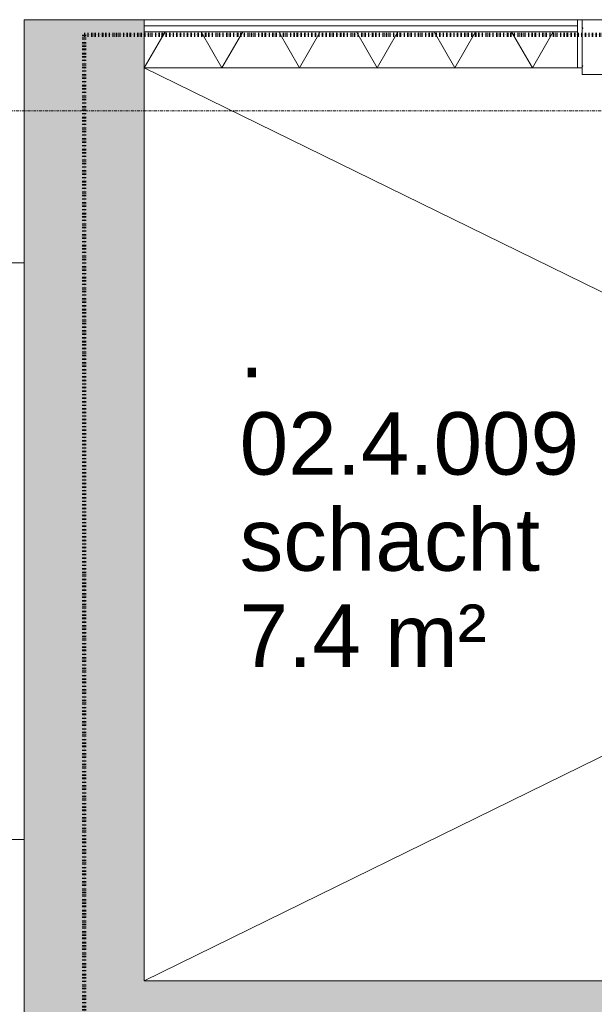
# Model space of a CAD drawing. Header units: millimetres. Extents: x -281 to 121694, y -16481 to 65128.
# Tile 233 of 256: x 17851 to 19048, y 47741 to 49790. Entities that reach past the tile are written whole.
import ezdxf

# ---------------------------------------------------------------- set-up
doc = ezdxf.new("R2010")
doc.units = ezdxf.units.MM
for name, pattern in [('ARC FS 060 minutes', [7.2, 2.4, -1.6, 0, -1.6, 0, -1.6]), ('Grid Line', [12, 6, -2, 2, -2]), ('NLRS_Dash-0_6mm_Space-0_6mm_cpz', [1.2, 0.6, -0.6])]:
    doc.linetypes.add(name, pattern=pattern)
for name, color, linetype, lineweight in [('A--A2__Ruwbouw', 8, 'Continuous', 5), ('A--L$01A__Algemeen', 7, 'Continuous', 5), ('A--L$07A__Stramien', 1, 'Continuous', 5), ('A--L21__Buitenwanden', 3, 'Continuous', 5), ('A--L22__Binnenwanden', 2, 'Continuous', 5), ('A--L23__Vloeren', 3, 'Continuous', 5), ('A--L3__Afbouw', 2, 'Continuous', 5), ('A--L82__LosseGebruikersInvent', 1, 'Continuous', 5), ('A--LD30__DetailPenMiddel', 3, 'NLRS_Dash-0_6mm_Space-0_6mm_cpz', 5), ('A--TR9__AlgVoorz', 1, 'Continuous', 5)]:
    doc.layers.add(name, color=color, linetype=linetype, lineweight=lineweight)
doc.styles.add('Arial_1', font='arial.ttf', dxfattribs={"height": 130})

# ---------------------------------------------------------------- blocks, each defined once
blk = doc.blocks.new('TBR-B-BWK-C-BES-ARC-R25_rvt-1-L_80_ 13')
at = {"layer": 'A--A2__Ruwbouw'}
h = blk.add_hatch(color=21, dxfattribs=at)
h.paths.add_polyline_path([(18110, 43725), (18110, 43985), (17860, 43985), (17860, 43725), (17938.6, 43725)])
h.paths.add_polyline_path([(17860, 45015), (18110, 45015), (18110, 46090), (17860, 46090), (17860, 45343.1)])
h.paths.add_polyline_path([(17860, 47540), (18110, 47540), (18110, 49790), (17860, 49790), (17860, 47676.6)])
blk.add_hatch(color=21, dxfattribs=at).paths.add_polyline_path([(21890, 47540), (21990, 47540), (21990, 47790), (18110, 47790), (18110, 47540), (21672.1, 47540)])
at = {"layer": 'A--L22__Binnenwanden', "color": 241, "lineweight": 18}
for p, q in [((17860, 49790), (17860, 47540)), ((18110, 49790), (17860, 49790)), ((18110, 47790), (18110, 49790)), ((21990, 47790), (18110, 47790))]:
    blk.add_line(p, q, dxfattribs=at)
blk = doc.blocks.new('65_GM_LIB_fire separation vertical_gen_arc - 060 minutes-2361049-L_80_ 13')
at = {"layer": 'A--L$01A__Algemeen', "linetype": 'ARC FS 060 minutes', "lineweight": 100}
blk.add_line((0, 0), (4138.4, 0), dxfattribs=at)
blk = doc.blocks.new('65_GM_LIB_fire separation vertical_gen_arc - 060 minutes-2389495-L_80_ 13')
at = {"layer": 'A--L$01A__Algemeen', "linetype": 'ARC FS 060 minutes', "lineweight": 100}
blk.add_line((0, 0), (6152.2, 0), dxfattribs=at)
blk = doc.blocks.new('TBR-B-INS-BR-ARC-R25_rvt-1-L_80_ 13')
at = {"layer": 'A--L$01A__Algemeen', "color": 130, "lineweight": 9}
for name, p, rotation in [('65_GM_LIB_fire separation vertical_gen_arc - 060 minutes-2361049-L_80_ 13', (22123.4, 49758.8), 180), ('65_GM_LIB_fire separation vertical_gen_arc - 060 minutes-2389495-L_80_ 13', (17985, 43606.5), 89.9999999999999)]:
    blk.add_blockref(name, p, dxfattribs=dict(at, rotation=rotation))
blk = doc.blocks.new('NLRS_30_DO_WB_deur dubbel draai-SH_gen_cpz1 - 32_31_10_deur dubbel gesloten_bxh_2055x2500 schacht-V50-L_80_ 13')
at = {"layer": 'A--L3__Afbouw'}
for p, q in [((-977.5, 50), (-1027.5, 50)), ((-1027.5, 50), (-1027.5, 32.8)), ((-977.5, 10.8), (-977.5, 50)), ((1027.5, 50), (977.5, 50)), ((977.5, 50), (977.5, 10.8)), ((1027.5, 32.8), (1027.5, 50)), ((-1027.5, 32.8), (-1026.5, 32.8)), ((-1026.5, 32), (-1027.5, 32)), ((-1027.5, 32), (-1027.5, -46)), ((-1026.5, 32.8), (-1026.5, 32)), ((1026.5, 32), (1026.5, 32.8)), ((1026.5, 32.8), (1027.5, 32.8)), ((1027.5, 32), (1026.5, 32)), ((1027.5, -46), (1027.5, 32)), ((-985.5, 5), (-985.5, 10)), ((-985.5, 10), (-978.5, 10)), ((-961.5, 5), (-985.5, 5)), ((-978.5, 10), (-978.5, 10.8)), ((-978.5, 10.8), (-977.5, 10.8)), ((-961.5, 4.2), (-961.5, 5)), ((-960.5, 4.2), (-961.5, 4.2)), ((-960.5, -64), (-960.5, 4.2)), ((960.5, 4.2), (960.5, -64)), ((961.5, 4.2), (960.5, 4.2)), ((985.5, 5), (961.5, 5)), ((961.5, 5), (961.5, 4.2)), ((977.5, 10.8), (978.5, 10.8)), ((978.5, 10.8), (978.5, 10)), ((978.5, 10), (985.5, 10)), ((985.5, 10), (985.5, 5)), ((-1027.5, -46), (-1026.5, -46)), ((-1026.5, -46.8), (-1027.5, -46.8)), ((-1027.5, -46.8), (-1027.5, -64)), ((-1026.5, -46), (-1026.5, -46.8)), ((1026.5, -46.8), (1026.5, -46)), ((1026.5, -46), (1027.5, -46)), ((1027.5, -46.8), (1026.5, -46.8)), ((1027.5, -64), (1027.5, -46.8)), ((-1027.5, -64), (-960.5, -64)), ((960.5, -64), (1027.5, -64))]:
    blk.add_line(p, q, dxfattribs=at)
blk = doc.blocks.new('NLRS_82_FU_UN_spoekbak_gen_kad - spoelbak dxbxh 900x1200x957-V392-L_80_ 13')
at = {"layer": 'A--L$01A__Algemeen'}
for p, q in [((-600, 322.7), (-600, -577.3)), ((600, -577.3), (600, 322.7))]:
    blk.add_line(p, q, dxfattribs=at)

msp = doc.modelspace()

# ---------------------------------------------------------------- hatches: boundary and pattern name
at = {"layer": 'A--A2__Ruwbouw'}
h = msp.add_hatch(dxfattribs=at)
h.set_pattern_fill('FP_11', color=256, angle=60, style=0, pattern_type=2)
h.set_pattern_definition([(60, (20050, 49690), (-121.244, 70), []), (120, (20050, 49690), (-121.244, -70), [])])
h.paths.add_polyline_path([(21990, 49690), (21990, 49765), (21087.5, 49765), (21087.5, 49690), (21672.1, 49690)])
h.paths.add_polyline_path([(18110, 49690), (19012.5, 49690), (19012.5, 49765), (18110, 49765)])

# ---------------------------------------------------------------- linework, layer by layer
at = {"layer": 'A--L$07A__Stramien', "linetype": 'Grid Line'}
msp.add_line((100373, 49600), (-281.1, 49600), dxfattribs=at)
at = {"layer": 'A--L21__Buitenwanden'}
for p, q in [((19012.5, 49790), (18110, 49790)), ((18110, 49790), (18110, 49690)), ((19012.5, 49777.5), (18110, 49777.5)), ((19012.5, 49690), (19012.5, 49790)), ((19012.5, 49765), (18110, 49765)), ((18110, 49690), (19012.5, 49690)), ((19022.5, 49690), (19012.5, 49690))]:
    msp.add_line(p, q, dxfattribs=at)
at = {"layer": 'A--L23__Vloeren', "color": 7}
msp.add_line((19012.5, 49790), (19022.5, 49790), dxfattribs=at)
at = {"layer": 'A--LD30__DetailPenMiddel', "linetype": 'Continuous'}
for p, q in [((18110, 47790), (21990, 49690)), ((18110, 49690), (21990, 47790))]:
    msp.add_line(p, q, dxfattribs=at)

# ---------------------------------------------------------------- block references
at = {"lineweight": 5}
for name in ['TBR-B-INS-BR-ARC-R25_rvt-1-L_80_ 13', 'TBR-B-BWK-C-BES-ARC-R25_rvt-1-L_80_ 13']:
    msp.add_blockref(name, (0, 0), dxfattribs=at)
at = {"layer": 'A--L3__Afbouw'}
msp.add_blockref('NLRS_30_DO_WB_deur dubbel draai-SH_gen_cpz1 - 32_31_10_deur dubbel gesloten_bxh_2055x2500 schacht-V50-L_80_ 13', (20050, 49740), dxfattribs=at)
at = {"layer": 'A--L82__LosseGebruikersInvent', "rotation": 270.0000000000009}
msp.add_blockref('NLRS_82_FU_UN_spoekbak_gen_kad - spoelbak dxbxh 900x1200x957-V392-L_80_ 13', (17537.3, 48684.2), dxfattribs=at)

# ---------------------------------------------------------------- texts
at = {"layer": 'A--TR9__AlgVoorz', "char_height": 130, "attachment_point": 1, "style": 'Arial_1'}
for s, insert, width in [('.', (18308.8, 49175.8), 64.135), ('02.4.009', (18308.8, 48973.2), 849.789), ('schacht', (18308.8, 48773.2), 761.603), ('7.4 m²', (18308.8, 48573.2), 617.299)]:
    msp.add_mtext(s, dxfattribs=dict(at, insert=insert, width=width))

doc.saveas('drawing.dxf')
